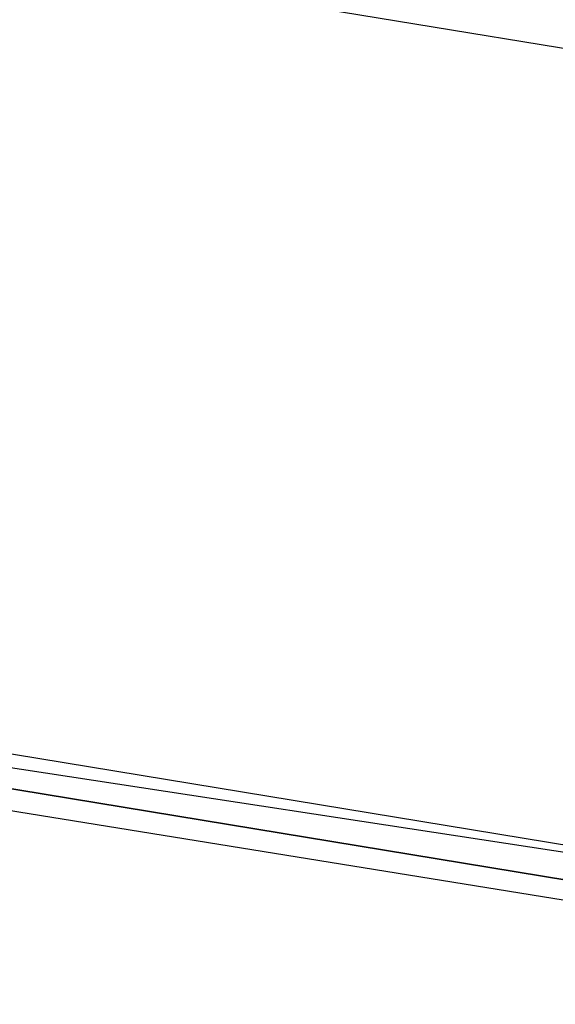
# Model space of a CAD drawing. Header units: feet. Extents: x -79 to 198, y -22 to 181.
# Tile 84 of 256: x 47.497 to 47.908, y 17.289 to 18.045. Entities that reach past the tile are written whole.
import ezdxf

# ---------------------------------------------------------------- set-up
doc = ezdxf.new("R2010")
doc.units = ezdxf.units.FT
doc.layers.add('A-LINEA', color=7, linetype='CONTINUOUS')

msp = doc.modelspace()

# ---------------------------------------------------------------- linework, layer by layer
at = {"layer": 'A-LINEA'}
msp.add_line((48.0267, 18.0044), (44.36, 18.6044), dxfattribs=at)
msp.add_line((48.0267, 18.0044), (44.36, 18.6044), dxfattribs=at)
for points in [[(26.7067, 23.3511), (28.04, 21.6178), (31.0267, 20.8311), (34.0133, 20.0978), (37.0133, 19.4044), (40.0267, 18.7778), (43.0533, 18.2044), (46.0933, 17.6844), (49.1467, 17.2178), (52.2, 16.8044), (55.2533, 16.4444), (58.32, 16.1511), (60.4, 16.0178), (62.48, 15.9511), (64.5467, 15.9244), (66.6267, 15.9511), (68.7067, 16.0178), (70.7867, 16.1511), (72.8533, 16.3244), (74.92, 16.5511), (76.9867, 16.8178), (79.04, 17.1511), (81.08, 17.5244), (83.12, 17.9378)], [(26.7067, 23.3511), (28.04, 21.6178), (31.0267, 20.8311), (34.0133, 20.0978), (37.0133, 19.4044), (40.0267, 18.7778), (43.0533, 18.2044), (46.0933, 17.6844), (49.1467, 17.2178), (52.2, 16.8044), (55.2533, 16.4444), (58.32, 16.1511), (60.4, 16.0178), (62.48, 15.9511), (64.5467, 15.9244), (66.6267, 15.9511), (68.7067, 16.0178), (70.7867, 16.1511), (72.8533, 16.3244), (74.92, 16.5511), (76.9867, 16.8178), (79.04, 17.1511), (81.08, 17.5244), (83.12, 17.9378)], [(48.04, 17.3644), (44.1467, 18.0044), (44.1467, 18.0311), (48.04, 17.3911), (48.04, 17.3644)], [(48.04, 17.3644), (44.1467, 18.0044), (44.1467, 18.0311), (48.04, 17.3911), (48.04, 17.3644)], [(48.0267, 17.3511), (44.1467, 17.9778), (44.1333, 17.9911), (44.1467, 18.0044), (48.04, 17.3644), (48.04, 17.3511), (48.0267, 17.3511)], [(48.0267, 17.3511), (44.1467, 17.9778), (44.1333, 17.9911), (44.1467, 18.0044), (48.04, 17.3644), (48.04, 17.3511), (48.0267, 17.3511)]]:
    msp.add_lwpolyline(points, dxfattribs=at)

doc.saveas('drawing.dxf')
